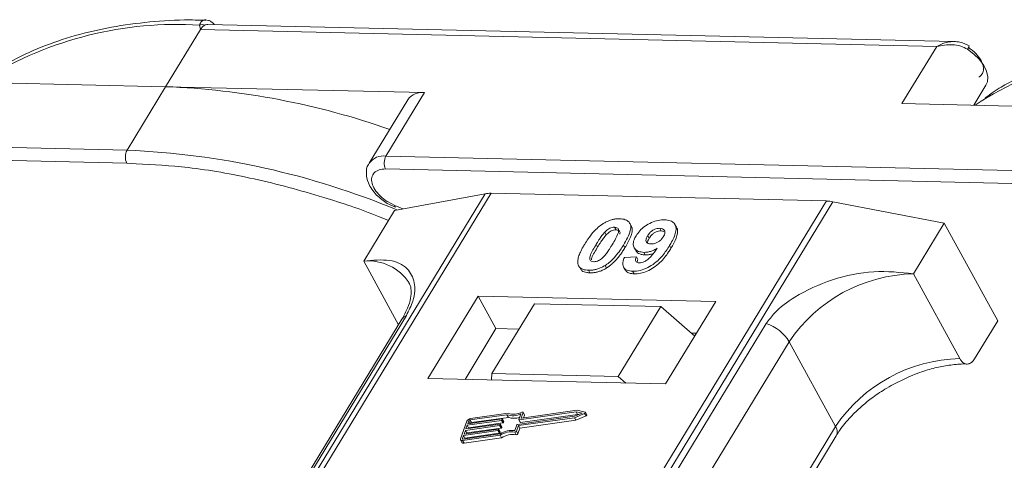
# Model space of a CAD drawing. Header units: millimetres. Extents: x -765 to 710, y 139 to 1172.
# Tile 55 of 76: x 166 to 214, y 1090 to 1111. Entities that reach past the tile are written whole.
import ezdxf

# ---------------------------------------------------------------- set-up
doc = ezdxf.new("R2010")
doc.units = ezdxf.units.MM

msp = doc.modelspace()

# ---------------------------------------------------------------- linework, layer by layer
at = {"color": 7, "linetype": 'Continuous', "lineweight": 15}
for p, q in [((211.129, 1110.014), (175.059, 1110.842)), ((173.013, 1107.83), (174.694, 1110.592)), ((174.694, 1110.592), (174.657, 1110.811)), ((174.694, 1110.592), (210.302, 1109.775)), ((210.302, 1109.775), (208.621, 1107.013)), ((160.494, 1108.118), (173.013, 1107.83)), ((173.013, 1107.83), (171.146, 1104.761)), ((185.532, 1107.543), (173.013, 1107.83)), ((183.665, 1104.474), (185.532, 1107.543)), ((212.09, 1106.934), (212.682, 1107.907)), ((184.718, 1107.197), (182.851, 1104.128)), ((212.45, 1107.138), (212.154, 1106.932)), ((208.621, 1107.013), (221.14, 1106.726)), ((171.146, 1104.761), (135.538, 1105.578)), ((135.524, 1104.956), (171.131, 1104.139)), ((219.272, 1103.657), (183.665, 1104.474)), ((171.131, 1104.139), (171.586, 1104.105)), ((183.65, 1103.852), (219.258, 1103.035)), ((188.464, 1102.656), (166.784, 1067.026)), ((167.053, 1067.02), (188.75, 1102.677)), ((204.967, 1102.305), (183.27, 1066.648)), ((183.603, 1066.64), (205.283, 1102.27)), ((184.099, 1102.091), (183.736, 1102.278)), ((184.087, 1101.85), (188.464, 1102.656)), ((188.75, 1102.677), (204.967, 1102.305)), ((205.283, 1102.27), (210.665, 1101.24)), ((184.087, 1101.85), (182.593, 1099.395)), ((183.73, 1102.186), (184.125, 1102.009)), ((184.477, 1101.922), (184.099, 1102.091)), ((194.726, 1101.036), (194.795, 1100.91)), ((195.524, 1101.107), (195.455, 1101.233)), ((196.98, 1100.86), (196.911, 1100.986)), ((196.98, 1100.86), (197.108, 1100.834)), ((197.711, 1101.042), (197.642, 1101.168)), ((209.171, 1098.785), (210.665, 1101.24)), ((210.665, 1101.24), (213.251, 1096.512)), ((194.254, 1100.803), (194.323, 1100.677)), ((196.326, 1100.627), (196.395, 1100.501)), ((193.832, 1100.212), (193.901, 1100.086)), ((195.224, 1100.051), (195.155, 1100.177)), ((195.672, 1100.047), (195.741, 1099.921)), ((197.447, 1100.021), (197.378, 1100.147)), ((195.196, 1099.569), (195.78, 1099.608)), ((195.78, 1099.608), (195.849, 1099.482)), ((196.137, 1099.823), (196.206, 1099.697)), ((182.593, 1099.395), (184.275, 1096.32)), ((193.037, 1099.096), (193.106, 1098.97)), ((193.462, 1098.959), (193.531, 1098.833)), ((194.269, 1099.193), (194.338, 1099.067)), ((195.161, 1099.103), (195.23, 1098.977)), ((195.595, 1098.91), (195.664, 1098.784)), ((211.412, 1094.688), (209.171, 1098.785)), ((188.124, 1097.712), (185.697, 1093.722)), ((199.617, 1097.448), (188.124, 1097.712)), ((188.124, 1097.712), (188.986, 1096.136)), ((190.847, 1097.338), (188.792, 1093.963)), ((196.952, 1097.198), (190.847, 1097.338)), ((194.898, 1093.822), (196.952, 1097.198)), ((196.952, 1097.198), (198.597, 1095.771)), ((197.189, 1093.459), (199.617, 1097.448)), ((184.44, 1096.59), (169.127, 1071.424)), ((169.341, 1071.611), (184.654, 1096.776)), ((202.058, 1096.377), (186.745, 1071.211)), ((188.986, 1096.136), (187.493, 1093.681)), ((190.099, 1096.111), (188.986, 1096.136)), ((212.131, 1094.671), (213.251, 1096.512)), ((198.683, 1095.914), (198.426, 1095.92)), ((187.853, 1070.334), (203.166, 1095.5)), ((205.407, 1091.402), (203.166, 1095.5)), ((185.697, 1093.722), (197.189, 1093.459)), ((188.792, 1093.963), (188.769, 1093.652)), ((194.898, 1093.822), (188.792, 1093.963)), ((195.266, 1093.503), (194.898, 1093.822)), ((189.517, 1091.973), (187.729, 1091.72)), ((189.571, 1092.048), (187.754, 1091.79)), ((187.798, 1091.593), (189.586, 1091.847)), ((189.586, 1091.847), (189.517, 1091.973)), ((190.03, 1091.508), (192.789, 1091.9)), ((190.073, 1091.447), (192.783, 1091.831)), ((190.09, 1091.735), (190.188, 1092.009)), ((192.866, 1092.112), (190.106, 1091.721)), ((190.175, 1091.594), (192.935, 1091.986)), ((190.207, 1091.819), (190.299, 1092.076)), ((190.215, 1091.805), (190.207, 1091.819)), ((192.91, 1092.186), (190.223, 1091.805)), ((190.368, 1091.968), (190.299, 1092.094)), ((190.299, 1092.076), (190.368, 1091.95)), ((190.321, 1091.818), (190.368, 1091.95)), ((192.783, 1091.831), (193.274, 1092.038)), ((192.852, 1091.705), (192.783, 1091.831)), ((192.789, 1091.9), (193.151, 1092.052)), ((192.852, 1091.705), (193.343, 1091.912)), ((193.151, 1092.052), (192.866, 1092.112)), ((192.935, 1091.986), (192.866, 1092.112)), ((193.298, 1092.104), (192.91, 1092.186)), ((192.935, 1091.986), (192.975, 1091.978)), ((193.274, 1092.038), (193.343, 1091.912)), ((193.382, 1091.967), (193.313, 1092.093)), ((187.579, 1091.665), (187.273, 1090.813)), ((189.165, 1091.452), (187.505, 1091.217)), ((187.53, 1091.287), (189.19, 1091.523)), ((187.594, 1091.465), (187.53, 1091.287)), ((187.574, 1091.09), (189.234, 1091.326)), ((189.254, 1091.701), (187.594, 1091.465)), ((187.663, 1091.339), (187.594, 1091.465)), ((187.619, 1091.536), (189.28, 1091.771)), ((187.67, 1091.678), (187.619, 1091.536)), ((187.651, 1091.305), (187.663, 1091.339)), ((187.663, 1091.339), (189.323, 1091.574)), ((187.739, 1091.553), (187.67, 1091.678)), ((187.729, 1091.72), (187.798, 1091.593)), ((189.234, 1091.326), (189.165, 1091.452)), ((189.207, 1091.509), (189.194, 1091.473)), ((189.263, 1091.347), (189.194, 1091.473)), ((189.276, 1091.392), (189.207, 1091.518)), ((189.276, 1091.383), (189.207, 1091.509)), ((189.323, 1091.574), (189.254, 1091.701)), ((189.263, 1091.347), (189.276, 1091.383)), ((189.296, 1091.757), (189.283, 1091.722)), ((189.352, 1091.595), (189.283, 1091.722)), ((189.365, 1091.64), (189.296, 1091.766)), ((189.365, 1091.631), (189.296, 1091.757)), ((189.352, 1091.595), (189.365, 1091.631)), ((189.902, 1091.213), (190.001, 1091.487)), ((189.975, 1091.172), (190.073, 1091.447)), ((190.044, 1091.046), (190.142, 1091.321)), ((190.142, 1091.321), (190.073, 1091.447)), ((190.09, 1091.726), (190.159, 1091.6)), ((190.175, 1091.594), (190.106, 1091.721)), ((190.142, 1091.321), (192.852, 1091.705)), ((205.407, 1091.402), (190.247, 1066.487)), ((187.416, 1090.968), (187.365, 1090.826)), ((187.372, 1090.727), (189.189, 1090.984)), ((187.398, 1090.797), (189.186, 1091.051)), ((189.076, 1091.204), (187.416, 1090.968)), ((187.484, 1090.842), (187.416, 1090.968)), ((187.441, 1091.039), (189.101, 1091.275)), ((187.505, 1091.217), (187.441, 1091.039)), ((187.441, 1090.6), (189.258, 1090.858)), ((187.472, 1090.808), (187.484, 1090.842)), ((187.484, 1090.842), (189.145, 1091.078)), ((187.574, 1091.09), (187.505, 1091.217)), ((187.561, 1091.056), (187.574, 1091.09)), ((189.145, 1091.078), (189.076, 1091.204)), ((189.118, 1091.26), (189.105, 1091.225)), ((189.174, 1091.099), (189.105, 1091.225)), ((189.187, 1091.144), (189.118, 1091.27)), ((189.118, 1091.26), (189.187, 1091.134)), ((189.174, 1091.099), (189.187, 1091.134)), ((189.258, 1090.858), (189.189, 1090.984)), ((189.898, 1091.131), (189.967, 1091.005)), ((190.044, 1091.046), (189.975, 1091.172)), ((190.545, 1066.481), (205.441, 1090.961)), ((187.274, 1090.759), (187.343, 1090.632)), ((187.365, 1090.826), (187.38, 1090.798)), ((187.441, 1090.6), (187.372, 1090.727))]:
    msp.add_line(p, q, dxfattribs=at)
at = {"color": 7, "linetype": 'Continuous', "lineweight": 15, "flags": 128}
for points in [[(212.682, 1107.907), (212.749, 1108.065), (212.769, 1108.309), (212.71, 1108.578), (212.573, 1108.86), (212.367, 1109.139), (212.101, 1109.403), (211.789, 1109.637)], [(190.223, 1091.805), (190.219, 1091.804), (190.215, 1091.805), (190.212, 1091.806), (190.209, 1091.807), (190.207, 1091.81), (190.206, 1091.812), (190.206, 1091.816), (190.207, 1091.819)], [(190.245, 1092.098), (190.257, 1092.103), (190.269, 1092.105), (190.279, 1092.105), (190.288, 1092.103), (190.295, 1092.098), (190.3, 1092.092), (190.301, 1092.084), (190.299, 1092.076)], [(193.298, 1092.104), (193.307, 1092.1), (193.313, 1092.094), (193.316, 1092.085), (193.314, 1092.075), (193.308, 1092.065), (193.299, 1092.054), (193.288, 1092.045), (193.274, 1092.038)], [(193.343, 1091.912), (193.357, 1091.919), (193.368, 1091.928), (193.377, 1091.938), (193.383, 1091.949), (193.385, 1091.959), (193.382, 1091.967)], [(189.19, 1091.523), (189.195, 1091.523), (189.199, 1091.523), (189.202, 1091.522), (189.205, 1091.52), (189.207, 1091.518), (189.208, 1091.515), (189.208, 1091.512), (189.207, 1091.509)], [(189.28, 1091.771), (189.284, 1091.772), (189.288, 1091.771), (189.291, 1091.77), (189.294, 1091.769), (189.296, 1091.766), (189.297, 1091.764), (189.297, 1091.76), (189.296, 1091.757)], [(190.106, 1091.721), (190.102, 1091.72), (190.098, 1091.721), (190.095, 1091.722), (190.092, 1091.723), (190.09, 1091.726), (190.089, 1091.729), (190.089, 1091.732), (190.09, 1091.735)], [(189.101, 1091.275), (189.106, 1091.275), (189.11, 1091.275), (189.113, 1091.274), (189.116, 1091.272), (189.117, 1091.27), (189.118, 1091.267), (189.119, 1091.264), (189.118, 1091.26)], [(187.372, 1090.727), (187.346, 1090.725), (187.322, 1090.727), (187.302, 1090.734), (187.286, 1090.744), (187.275, 1090.758), (187.269, 1090.774), (187.268, 1090.793), (187.273, 1090.813)], [(187.365, 1090.826), (187.363, 1090.82), (187.363, 1090.813), (187.365, 1090.808), (187.369, 1090.803), (187.374, 1090.8), (187.381, 1090.798), (187.389, 1090.797), (187.398, 1090.797)]]:
    msp.add_lwpolyline(points, dxfattribs=at)
at = {"color": 7, "linetype": 'Continuous', "lineweight": 15}
for centre, radius, start, end in [((173.585, 1093.055), 17.788, 86.5445, 121.4052), ((174.781, 1110.446), 0.385, 70.0796, 108.8478), ((211.126, 1110.103), 0.81, 324.8839, 338.0058), ((221.681, 1092.125), 17.623, 85.8654, 121.5842), ((171.598, 1070.982), 36.876, 70.6012, 87.8011), ((185.408, 1106.705), 0.847, 81.5639, 144.4913), ((171.739, 1104.436), 0.676, 151.2883, 206.0774), ((169.609, 1066.905), 37.888, 67.3508, 87.6751), ((183.541, 1103.634), 0.849, 81.6058, 144.0845), ((184.258, 1104.149), 0.676, 151.2883, 206.0774), ((188.71, 1101.273), 1.404, 88.3644, 100.0749), ((204.915, 1100.382), 1.923, 78.9596, 88.4511), ((184.212, 1102.061), 0.118, 165.0867, 215.6979), ((182.833, 1097.087), 2.32, 32.7281, 95.9449), ((209.338, 1091.348), 7.439, 91.2925, 146.0732), ((184.852, 1096.332), 0.486, 114.0472, 148.0355), ((201.416, 1094.428), 2.052, 31.4947, 71.765), ((211.58, 1087.25), 7.439, 91.2925, 146.0732), ((189.808, 1092.833), 0.907, 251.2927, 294.8085), ((189.853, 1092.817), 0.819, 249.8549, 298.6145), ((189.868, 1092.65), 0.85, 250.6487, 287.8017), ((190.349, 1091.958), 0.0214, 336.1246, 26.8104), ((187.784, 1091.564), 0.229, 97.4207, 153.8527), ((187.739, 1091.644), 0.0762, 97.4207, 153.8527), ((187.808, 1091.517), 0.0769, 97.5763, 152.4403), ((189.16, 1091.49), 0.0381, 277.4207, 333.8527), ((189.229, 1091.364), 0.0381, 277.4207, 333.8527), ((189.249, 1091.738), 0.0381, 277.4207, 333.8527), ((189.266, 1091.387), 0.011, 336.9348, 26.0002), ((189.318, 1091.612), 0.0381, 277.4207, 333.8527), ((189.355, 1091.635), 0.011, 336.9348, 26.0002), ((190.035, 1091.47), 0.0381, 97.4207, 153.8527), ((190.171, 1091.609), 0.0149, 216.6597, 287.1115), ((205.066, 1091.155), 0.422, 332.7392, 35.9387), ((189.071, 1091.242), 0.0381, 277.4207, 333.8527), ((189.14, 1091.116), 0.0381, 277.4207, 333.8527), ((189.789, 1090.045), 1.173, 84.4424, 120.9301), ((189.177, 1091.139), 0.011, 336.9348, 26.0002), ((189.731, 1090.147), 0.998, 80.3986, 122.9491), ((189.8, 1090.021), 0.998, 80.3986, 122.9491), ((189.908, 1091.204), 0.0736, 261.7629, 334.647), ((189.977, 1091.078), 0.0736, 261.7629, 334.647), ((187.415, 1090.686), 0.0892, 216.6597, 287.1115)]:
    msp.add_arc(centre, radius, start, end, dxfattribs=at)
for points, knots in [([(174.949, 1111.043), (174.607, 1111.051), (173.593, 1111.075), (171.99, 1110.954), (170.147, 1110.688), (168.404, 1110.262), (166.778, 1109.675), (165.465, 1109.057), (164.762, 1108.574), (164.502, 1108.395)], [0, 0, 0, 0, 0.082192, 0.244094, 0.406946, 0.570776, 0.735755, 0.902211, 1, 1, 1, 1]), ([(174.657, 1110.811), (174.667, 1110.844), (174.688, 1110.916), (174.755, 1110.998), (174.841, 1111.047), (174.909, 1111.07), (174.946, 1111.059), (174.95, 1111.058)], [0, 0, 0, 0, 0.216964, 0.474167, 0.715428, 0.971119, 1, 1, 1, 1]), ([(175.357, 1110.835), (175.35, 1110.845), (175.311, 1110.902), (175.215, 1110.976), (175.079, 1111.047), (174.986, 1111.057), (174.94, 1111.061)], [0, 0, 0, 0, 0.0660717, 0.3742845, 0.6872936, 1, 1, 1, 1]), ([(175.059, 1110.831), (175.02, 1110.833), (174.971, 1110.836), (174.923, 1110.813), (174.912, 1110.808)], [0, 0, 0, 0, 0.778572, 1, 1, 1, 1]), ([(210.302, 1109.775), (210.428, 1109.842), (210.68, 1109.976), (210.954, 1110.002), (211.091, 1110.014)], [0, 0, 0, 0, 0.500456, 1, 1, 1, 1]), ([(211.877, 1109.8), (211.729, 1109.874), (211.49, 1109.991), (211.229, 1110.008), (211.13, 1110.014)], [0, 0, 0, 0, 0.623477, 1, 1, 1, 1]), ([(223.325, 1109.935), (222.9, 1109.946), (221.801, 1109.974), (220.116, 1109.851), (218.273, 1109.583), (216.531, 1109.157), (214.905, 1108.571), (213.595, 1107.955), (212.895, 1107.473), (212.638, 1107.296)], [0, 0, 0, 0, 0.100418, 0.259289, 0.419092, 0.579855, 0.741745, 0.905084, 1, 1, 1, 1]), ([(211.789, 1109.637), (211.685, 1109.692), (211.455, 1109.813), (210.934, 1109.897), (210.549, 1109.823), (210.302, 1109.775)], [0, 0, 0, 0, 0.227063, 0.501587, 1, 1, 1, 1]), ([(212.339, 1108.289), (212.393, 1108.333), (212.503, 1108.421), (212.569, 1108.621), (212.558, 1108.854), (212.48, 1109.021), (212.442, 1109.104)], [0, 0, 0, 0, 0.245513, 0.5, 0.754487, 1, 1, 1, 1]), ([(171.586, 1104.105), (172.416, 1104.06), (174.258, 1103.959), (177.309, 1103.417), (180.403, 1102.585), (182.588, 1101.866), (183.629, 1101.425), (183.788, 1101.358)], [0, 0, 0, 0, 0.216275, 0.479557, 0.750255, 0.961851, 1, 1, 1, 1]), ([(182.865, 1104.125), (182.848, 1104.105), (182.734, 1103.973), (182.695, 1103.624), (182.779, 1103.223), (182.972, 1102.876), (183.256, 1102.521), (183.547, 1102.315), (183.73, 1102.186)], [0, 0, 0, 0, 0.037615, 0.241517, 0.451999, 0.598171, 0.747954, 1, 1, 1, 1]), ([(183.736, 1102.278), (183.733, 1102.28), (183.599, 1102.349), (183.37, 1102.554), (183.112, 1102.859), (182.975, 1103.171), (182.961, 1103.454), (183.079, 1103.683), (183.315, 1103.831), (183.541, 1103.845), (183.65, 1103.852)], [0, 0, 0, 0, 0.003628, 0.149327, 0.295025, 0.432885, 0.570744, 0.716442, 0.862141, 1, 1, 1, 1]), ([(194.168, 1101.211), (194.219, 1101.241), (194.322, 1101.302), (194.486, 1101.371), (194.653, 1101.418), (194.789, 1101.439), (194.896, 1101.446), (194.949, 1101.446), (194.975, 1101.446)], [0, 0, 0, 0, 0.193776, 0.3936, 0.587864, 0.788908, 0.894169, 1, 1, 1, 1]), ([(194.975, 1101.446), (195.068, 1101.437), (195.256, 1101.42), (195.435, 1101.292), (195.52, 1101.108), (195.477, 1100.735), (195.292, 1100.414), (195.155, 1100.177)], [0, 0, 0, 0, 0.147566, 0.296688, 0.431278, 0.580404, 1, 1, 1, 1]), ([(195.759, 1100.616), (195.814, 1100.698), (195.927, 1100.864), (196.188, 1101.094), (196.5, 1101.271), (196.839, 1101.384), (197.043, 1101.392), (197.15, 1101.396)], [0, 0, 0, 0, 0.197927, 0.397728, 0.597413, 0.790584, 1, 1, 1, 1]), ([(197.15, 1101.396), (197.243, 1101.387), (197.43, 1101.369), (197.613, 1101.239), (197.709, 1101.047), (197.681, 1100.715), (197.53, 1100.401), (197.4, 1100.183), (197.378, 1100.147)], [0, 0, 0, 0, 0.148288, 0.297745, 0.443713, 0.607791, 0.934708, 1, 1, 1, 1]), ([(193.28, 1100.225), (193.331, 1100.307), (193.448, 1100.493), (193.698, 1100.816), (193.956, 1101.073), (194.148, 1101.198), (194.168, 1101.211)], [0, 0, 0, 0, 0.236731, 0.537555, 0.949668, 1, 1, 1, 1]), ([(194.254, 1100.803), (194.297, 1100.845), (194.366, 1100.913), (194.491, 1100.988), (194.605, 1101.027), (194.682, 1101.036), (194.721, 1101.036), (194.726, 1101.036)], [0, 0, 0, 0, 0.334804, 0.542561, 0.750382, 0.970721, 1, 1, 1, 1]), ([(194.323, 1100.677), (194.366, 1100.719), (194.435, 1100.787), (194.56, 1100.862), (194.674, 1100.901), (194.751, 1100.91), (194.79, 1100.91), (194.795, 1100.91)], [0, 0, 0, 0, 0.334804, 0.542561, 0.750382, 0.970721, 1, 1, 1, 1]), ([(194.726, 1101.036), (194.765, 1101.032), (194.835, 1101.024), (194.901, 1100.975), (194.927, 1100.883), (194.893, 1100.713), (194.771, 1100.471), (194.661, 1100.287), (194.606, 1100.194)], [0, 0, 0, 0, 0.104614, 0.188814, 0.273512, 0.444127, 0.719481, 1, 1, 1, 1]), ([(194.795, 1100.91), (194.834, 1100.906), (194.904, 1100.898), (194.969, 1100.849), (194.992, 1100.781), (194.98, 1100.728), (194.974, 1100.701)], [0, 0, 0, 0, 0.293658, 0.530016, 0.767769, 1, 1, 1, 1]), ([(195.224, 1100.051), (195.273, 1100.133), (195.423, 1100.388), (195.567, 1100.726), (195.59, 1101.003), (195.529, 1101.079), (195.512, 1101.1)], [0, 0, 0, 0, 0.220552, 0.687786, 0.91457, 1, 1, 1, 1]), ([(196.326, 1100.627), (196.361, 1100.68), (196.417, 1100.765), (196.538, 1100.874), (196.656, 1100.938), (196.787, 1100.981), (196.867, 1100.984), (196.911, 1100.986)], [0, 0, 0, 0, 0.2913202, 0.4655393, 0.6416315, 0.798664, 1, 1, 1, 1]), ([(196.395, 1100.501), (196.43, 1100.554), (196.486, 1100.639), (196.607, 1100.748), (196.725, 1100.812), (196.856, 1100.855), (196.936, 1100.858), (196.98, 1100.86)], [0, 0, 0, 0, 0.29132, 0.465539, 0.641632, 0.798664, 1, 1, 1, 1]), ([(196.911, 1100.986), (196.958, 1100.981), (197.051, 1100.97), (197.132, 1100.895), (197.165, 1100.796), (197.138, 1100.683), (197.097, 1100.609), (197.078, 1100.574)], [0, 0, 0, 0, 0.207955, 0.420406, 0.62732, 0.827707, 1, 1, 1, 1]), ([(197.447, 1100.021), (197.496, 1100.103), (197.64, 1100.35), (197.768, 1100.684), (197.776, 1100.948), (197.713, 1101.02), (197.7, 1101.035)], [0, 0, 0, 0, 0.2271221, 0.6848597, 0.9348975, 1, 1, 1, 1]), ([(193.832, 1100.212), (193.858, 1100.253), (193.908, 1100.335), (193.98, 1100.446), (194.047, 1100.544), (194.11, 1100.631), (194.177, 1100.718), (194.228, 1100.774), (194.254, 1100.803)], [0, 0, 0, 0, 0.205942, 0.411959, 0.558149, 0.704502, 0.851801, 1, 1, 1, 1]), ([(193.901, 1100.086), (193.927, 1100.127), (193.977, 1100.209), (194.049, 1100.32), (194.116, 1100.418), (194.179, 1100.505), (194.246, 1100.592), (194.297, 1100.648), (194.323, 1100.677)], [0, 0, 0, 0, 0.2059417, 0.4119594, 0.558149, 0.7045024, 0.8518015, 1, 1, 1, 1]), ([(196.137, 1099.823), (196.044, 1099.833), (195.858, 1099.853), (195.687, 1099.991), (195.609, 1100.183), (195.642, 1100.403), (195.723, 1100.551), (195.759, 1100.616)], [0, 0, 0, 0, 0.210189, 0.421773, 0.623603, 0.837034, 1, 1, 1, 1]), ([(196.479, 1100.23), (196.433, 1100.235), (196.347, 1100.244), (196.264, 1100.304), (196.233, 1100.386), (196.254, 1100.498), (196.299, 1100.579), (196.326, 1100.627)], [0, 0, 0, 0, 0.213937, 0.398075, 0.583091, 0.751666, 1, 1, 1, 1]), ([(196.313, 1100.28), (196.315, 1100.305), (196.322, 1100.376), (196.367, 1100.453), (196.395, 1100.501)], [0, 0, 0, 0, 0.366323, 1, 1, 1, 1]), ([(197.078, 1100.574), (197.045, 1100.526), (196.99, 1100.444), (196.865, 1100.342), (196.738, 1100.277), (196.603, 1100.234), (196.521, 1100.231), (196.479, 1100.23)], [0, 0, 0, 0, 0.2673945, 0.4472142, 0.6271221, 0.8130653, 1, 1, 1, 1]), ([(192.958, 1099.226), (192.95, 1099.26), (192.934, 1099.329), (192.945, 1099.476), (192.995, 1099.666), (193.085, 1099.874), (193.183, 1100.061), (193.247, 1100.17), (193.28, 1100.225)], [0, 0, 0, 0, 0.1184406, 0.2393457, 0.4595932, 0.6849248, 0.8422399, 1, 1, 1, 1]), ([(193.711, 1099.368), (193.665, 1099.374), (193.591, 1099.384), (193.532, 1099.44), (193.514, 1099.536), (193.55, 1099.706), (193.675, 1099.946), (193.779, 1100.123), (193.832, 1100.212)], [0, 0, 0, 0, 0.1253702, 0.2022903, 0.2791788, 0.4647576, 0.7305818, 1, 1, 1, 1]), ([(193.604, 1099.454), (193.608, 1099.487), (193.623, 1099.603), (193.747, 1099.82), (193.85, 1099.997), (193.901, 1100.086)], [0, 0, 0, 0, 0.166989, 0.580698, 1, 1, 1, 1]), ([(194.606, 1100.194), (194.581, 1100.153), (194.53, 1100.072), (194.458, 1099.961), (194.391, 1099.862), (194.327, 1099.774), (194.261, 1099.687), (194.209, 1099.63), (194.183, 1099.602)], [0, 0, 0, 0, 0.20527, 0.410616, 0.55715, 0.703844, 0.851471, 1, 1, 1, 1]), ([(195.155, 1100.177), (195.104, 1100.095), (194.987, 1099.909), (194.743, 1099.592), (194.486, 1099.336), (194.296, 1099.211), (194.269, 1099.193)], [0, 0, 0, 0, 0.237281, 0.538591, 0.932677, 1, 1, 1, 1]), ([(194.338, 1099.067), (194.386, 1099.1), (194.484, 1099.166), (194.647, 1099.305), (194.819, 1099.483), (194.98, 1099.684), (195.114, 1099.874), (195.188, 1099.992), (195.224, 1100.051)], [0, 0, 0, 0, 0.118595, 0.239509, 0.447458, 0.659935, 0.829685, 1, 1, 1, 1]), ([(197.378, 1100.147), (197.327, 1100.065), (197.17, 1099.819), (196.898, 1099.48), (196.508, 1099.172), (196.146, 1098.992), (195.829, 1098.914), (195.657, 1098.911), (195.595, 1098.91)], [0, 0, 0, 0, 0.142337, 0.429127, 0.589943, 0.751205, 0.909895, 1, 1, 1, 1]), ([(195.664, 1098.784), (195.765, 1098.788), (195.967, 1098.795), (196.302, 1098.905), (196.631, 1099.083), (197.009, 1099.397), (197.262, 1099.726), (197.41, 1099.961), (197.447, 1100.021)], [0, 0, 0, 0, 0.14324, 0.28761, 0.430449, 0.591135, 0.89544, 1, 1, 1, 1]), ([(195.753, 1099.928), (195.766, 1099.898), (195.808, 1099.803), (195.969, 1099.718), (196.136, 1099.703), (196.206, 1099.697)], [0, 0, 0, 0, 0.20752, 0.66568, 1, 1, 1, 1]), ([(195.915, 1099.318), (195.956, 1099.32), (196.037, 1099.325), (196.183, 1099.383), (196.348, 1099.485), (196.562, 1099.705), (196.692, 1099.89), (196.781, 1100.017)], [0, 0, 0, 0, 0.112015, 0.224355, 0.367768, 0.565827, 1, 1, 1, 1]), ([(196.781, 1100.017), (196.73, 1099.988), (196.626, 1099.928), (196.487, 1099.876), (196.377, 1099.847), (196.295, 1099.831), (196.215, 1099.824), (196.163, 1099.823), (196.137, 1099.823)], [0, 0, 0, 0, 0.243491, 0.496266, 0.61821, 0.741704, 0.870158, 1, 1, 1, 1]), ([(184.654, 1096.776), (184.772, 1097.011), (185.073, 1097.611), (185.085, 1098.406), (184.73, 1099.11), (183.915, 1099.525), (183.032, 1099.438), (182.593, 1099.395)], [0, 0, 0, 0, 0.125713, 0.321276, 0.524466, 0.763484, 1, 1, 1, 1]), ([(194.183, 1099.602), (194.14, 1099.56), (194.071, 1099.492), (193.947, 1099.417), (193.835, 1099.378), (193.757, 1099.369), (193.717, 1099.368), (193.711, 1099.368)], [0, 0, 0, 0, 0.333678, 0.540413, 0.747264, 0.961209, 1, 1, 1, 1]), ([(195.595, 1098.91), (195.502, 1098.919), (195.333, 1098.936), (195.175, 1099.052), (195.106, 1099.228), (195.135, 1099.413), (195.183, 1099.536), (195.196, 1099.569)], [0, 0, 0, 0, 0.2427882, 0.4388655, 0.6348012, 0.9009361, 1, 1, 1, 1]), ([(195.78, 1099.608), (195.76, 1099.559), (195.729, 1099.483), (195.74, 1099.393), (195.786, 1099.343), (195.85, 1099.322), (195.897, 1099.319), (195.915, 1099.318)], [0, 0, 0, 0, 0.3447142, 0.5290593, 0.7142089, 0.8921959, 1, 1, 1, 1]), ([(195.81, 1099.341), (195.813, 1099.366), (195.817, 1099.412), (195.84, 1099.461), (195.849, 1099.482)], [0, 0, 0, 0, 0.569737, 1, 1, 1, 1]), ([(196.206, 1099.697), (196.256, 1099.698), (196.356, 1099.7), (196.489, 1099.73), (196.567, 1099.757), (196.588, 1099.764)], [0, 0, 0, 0, 0.409454, 0.83528, 1, 1, 1, 1]), ([(193.462, 1098.959), (193.415, 1098.961), (193.32, 1098.966), (193.194, 1098.997), (193.086, 1099.047), (193.019, 1099.11), (192.979, 1099.172), (192.965, 1099.208), (192.958, 1099.226)], [0, 0, 0, 0, 0.192635, 0.388697, 0.582015, 0.783044, 0.890959, 1, 1, 1, 1]), ([(193.109, 1098.972), (193.122, 1098.959), (193.157, 1098.919), (193.248, 1098.876), (193.354, 1098.848), (193.452, 1098.836), (193.504, 1098.834), (193.531, 1098.833)], [0, 0, 0, 0, 0.143925, 0.415852, 0.697483, 0.848301, 1, 1, 1, 1]), ([(194.269, 1099.193), (194.218, 1099.163), (194.115, 1099.102), (193.951, 1099.034), (193.784, 1098.986), (193.648, 1098.965), (193.541, 1098.959), (193.488, 1098.959), (193.462, 1098.959)], [0, 0, 0, 0, 0.193769, 0.393564, 0.587886, 0.789131, 0.894283, 1, 1, 1, 1]), ([(193.531, 1098.833), (193.58, 1098.833), (193.678, 1098.834), (193.837, 1098.857), (194.002, 1098.902), (194.143, 1098.959), (194.255, 1099.017), (194.31, 1099.05), (194.338, 1099.067)], [0, 0, 0, 0, 0.193594, 0.390501, 0.584817, 0.78683, 0.892868, 1, 1, 1, 1]), ([(195.233, 1098.979), (195.269, 1098.931), (195.338, 1098.839), (195.511, 1098.792), (195.625, 1098.786), (195.664, 1098.784)], [0, 0, 0, 0, 0.4158523, 0.8021376, 1, 1, 1, 1]), ([(209.171, 1098.785), (208.54, 1098.853), (207.279, 1098.99), (205.233, 1098.566), (203.598, 1097.816), (202.536, 1097.03), (202.187, 1096.554), (202.058, 1096.377)], [0, 0, 0, 0, 0.249096, 0.498243, 0.745205, 0.90541, 1, 1, 1, 1]), ([(184.777, 1098.339), (184.788, 1098.324), (184.857, 1098.231), (184.894, 1098.027), (184.877, 1097.622), (184.743, 1097.141), (184.537, 1096.77), (184.437, 1096.589)], [0, 0, 0, 0, 0.054359, 0.333223, 0.559722, 0.78604, 1, 1, 1, 1]), ([(212.131, 1094.671), (212.085, 1094.609), (211.993, 1094.485), (211.822, 1094.41), (211.65, 1094.431), (211.508, 1094.534), (211.44, 1094.644), (211.412, 1094.688)], [0, 0, 0, 0, 0.2146939, 0.4293877, 0.6440816, 0.8587754, 1, 1, 1, 1]), ([(208.196, 1093.436), (208.546, 1093.612), (209.038, 1093.859), (209.776, 1094.118), (210.39, 1094.288), (211.073, 1094.397), (211.539, 1094.438), (211.748, 1094.42), (211.763, 1094.419)], [0, 0, 0, 0, 0.288391, 0.40474, 0.594322, 0.785544, 0.984773, 1, 1, 1, 1]), ([(205.457, 1090.963), (205.506, 1091.049), (205.676, 1091.348), (206.083, 1091.827), (206.61, 1092.34), (207.165, 1092.789), (207.692, 1093.151), (208.061, 1093.36), (208.196, 1093.436)], [0, 0, 0, 0, 0.097286, 0.340622, 0.525469, 0.686972, 0.885597, 1, 1, 1, 1])]:
    msp.add_open_spline(points, degree=3, knots=knots, dxfattribs=at)
for points in [[(174.912, 1110.808), (174.872, 1110.784), (174.792, 1110.735), (174.727, 1110.64), (174.694, 1110.592)], [(211.823, 1109.74), (211.953, 1109.645), (212.214, 1109.453), (212.366, 1109.22), (212.442, 1109.104)]]:
    msp.add_open_spline(points, degree=3, dxfattribs=at)

doc.saveas('drawing.dxf')
